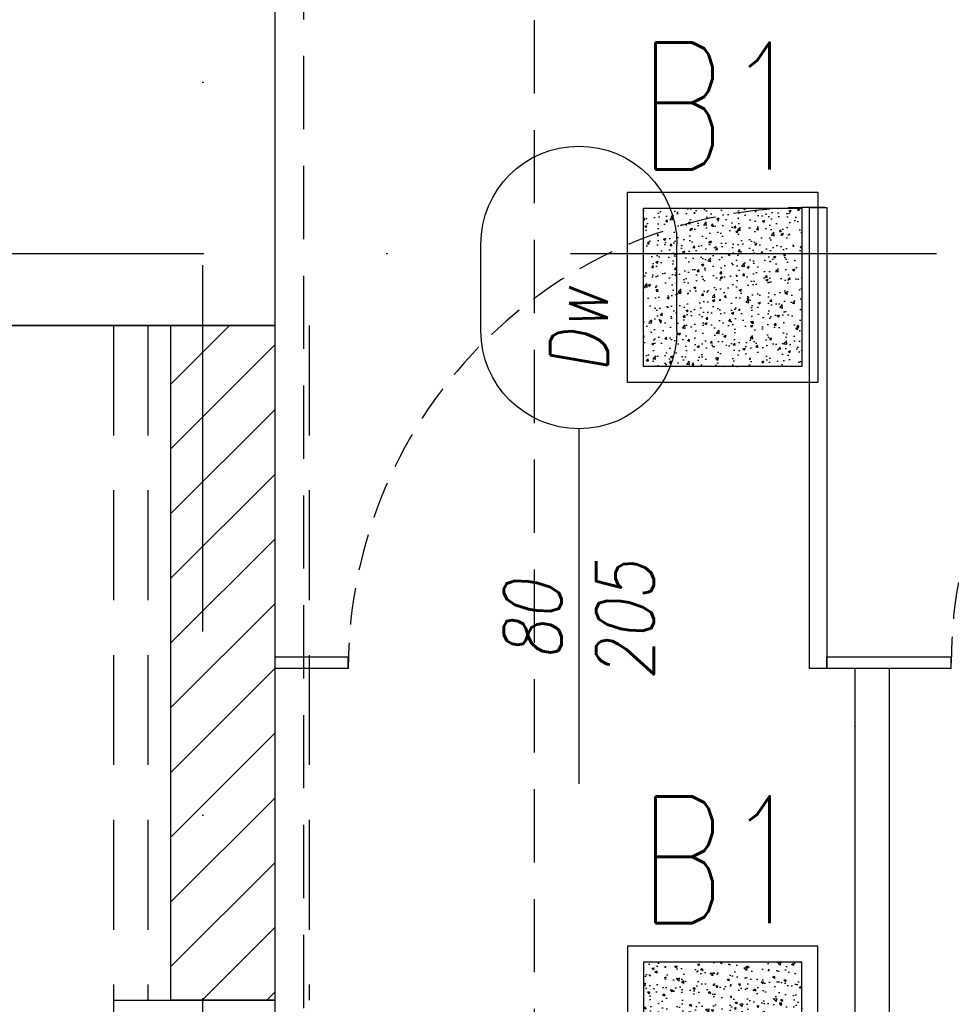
# Model space of a CAD drawing. Header units: millimetres. Extents: x 28600 to 181045, y -399112 to -163690.
# Tile 124 of 256: x 60780 to 60942, y -197631 to -197460. Entities that reach past the tile are written whole.
import ezdxf
from ezdxf.enums import TextEntityAlignment as Align

# ---------------------------------------------------------------- set-up
doc = ezdxf.new("R2010")
doc.units = ezdxf.units.MM
doc.linetypes.add('DASHDOT', pattern=[25.4, 12.7, -6.35, 0, -6.35])
doc.linetypes.add('HIDDEN', pattern=[9.525, 6.35, -3.175])
doc.layers.get('0').update_dxf_attribs({"color": 8})
for name, color, linetype in [('!! 0_ Istn-sciany', 8, 'Continuous'), ('!! 0_ Istn-widok', 8, 'Continuous'), ('!! 0_Istn-cienka', 8, 'Continuous'), ('!! 1_drzwi opis', 8, 'Continuous'), ('!! 1_drzwi-linia', 8, 'Continuous'), ('!! 1_hatch projektowane ściany', 8, 'Continuous'), ('!! 1_PROJ Sciany', 8, 'Continuous'), ('!! 1_zabudowa GK', 8, 'Continuous'), ('0-osie-liniA', 8, 'DASHDOT'), ('E1', 2, 'Continuous')]:
    doc.layers.add(name, color=color, linetype=linetype)
doc.styles.add('50', font='ROMANS.shx', dxfattribs={"width": 0.8, "height": 10})
doc.styles.add('ARCHETYP', font='romans.shx', dxfattribs={"height": 15})
doc.styles.add('ELE1', font='romans.shx', dxfattribs={"width": 0.8, "height": 18})

# ---------------------------------------------------------------- blocks, each defined once
blk = doc.blocks.new('drzwi 80-205')
blk.add_lwpolyline([(61128.31, -197571.09), (61128.31, -197491.09), (61131.31, -197491.09), (61131.31, -197571.09)], close=True)
blk.add_lwpolyline([(61088.31, -197551.09), (61088.31, -197591.09)])
at = {"linetype": 'HIDDEN'}
blk.add_arc((61128.31, -197571.09), 80, 88.0898, 180, dxfattribs=at)
blk = doc.blocks.new('1_ok-opis')
blk.add_line((0, 111.61), (0, 50))
for points in [[(-17, 128.61), (-17, 143.61)], [(17, 128.61), (17, 143.61)]]:
    blk.add_lwpolyline(points)
for centre, start, end in [((0, 143.61), 0, 180), ((0, 128.61), 180, 0)]:
    blk.add_arc(centre, 17, start, end)
at = {"style": 'ARCHETYP'}
for tag, height, rotation, p in [('NR', 12, 90, (0, 136.9)), ('NR', 12, 270, (0, 136.9)), ('SZEROKOŚĆ', 10, 90, (-8, 78.29)), ('SZEROKOŚĆ', 10, 270, (8, 78.29)), ('WYSOKOŚĆ', 10, 270, (-8, 78.29)), ('WYSOKOŚĆ', 10, 90, (8, 78.29))]:
    blk.add_attdef(tag, text='', height=height, rotation=rotation, dxfattribs=at).set_placement(p, align=Align.MIDDLE)
blk = doc.blocks.new('A$C33CB33F5')
at = {"layer": 'E1'}
h = blk.add_hatch(dxfattribs=at)
h.set_pattern_fill('AR-CONC', color=256)
h.set_pattern_definition([(50, (7522.688, -14898.817), (7.1726018, -0.6275213), [0.75, -8.25]), (355, (7522.688, -14898.817), (-1.3875133, 7.5219213), [0.6, -6.6]), (100.451444, (7523.286, -14898.869), (5.7850885, 6.8944), [0.637402, -7.011421]), (46.1842, (7522.688, -14896.817), (10.6724133, -1.655193), [1.125, -12.375]), (96.635635, (7523.578, -14896.955), (9.3466195, 9.741186), [0.9561034, -10.5171376]), (351.184164, (7522.688, -14896.817), (9.3466195, 9.741186), [0.9, -9.9]), (21, (7523.688, -14897.317), (5.9690705, -4.026189), [0.75, -8.25]), (326, (7523.688, -14897.317), (2.4331533, 7.2515005), [0.6, -6.6]), (71.451445, (7524.1856, -14897.6525), (8.4022238, 3.2253115), [0.637402, -7.011421]), (37.5, (7522.6882, -14898.817), (0.12159855, 3.32893854), [0, -6.52, 0, -6.7, 0, -6.625]), (7.5, (7522.688, -14898.817), (2.6306954, 3.9441171), [0, -3.82, 0, -6.37, 0, -2.525]), (327.5, (7520.4582, -14898.817), (5.33822436, -0.2255487), [0, -2.5, 0, -7.8, 0, -10.35]), (317.5, (7519.458, -14898.817), (5.8318617, 1.0010498), [0, -3.25, 0, -5.18, 0, -7.35])])
h.paths.add_polyline_path([(25, -25), (25, 25), (-25, 25), (-25, -25)])
for points in [[(-30, 30), (30, 30), (30, -30), (-30, -30)], [(-25, 25), (25, 25), (25, -25), (-25, -25)]]:
    blk.add_lwpolyline(points, close=True, dxfattribs=at)

msp = doc.modelspace()

# ---------------------------------------------------------------- hatches: boundary and pattern name
at = {"layer": '!! 1_hatch projektowane ściany'}
h = msp.add_hatch(dxfattribs=at)
h.set_pattern_fill('ANSI31', color=256, scale=2.5)
h.set_pattern_definition([(45, (0, -1.54), (-5.61266008, 5.61266008), [])])
h.paths.add_polyline_path([(60824.56735, -197513.12813), (60824.56735, -197630.12813), (60806.56735, -197630.12813), (60806.56735, -197513.12813)])

# ---------------------------------------------------------------- linework, layer by layer
at = {"layer": '!! 0_ Istn-sciany'}
for points in [[(60824.56735, -197399.12813), (60824.56735, -197513.12813)], [(60824.56735, -197399.12813), (60824.56735, -197513.12813)], [(60589.56735, -197513.12813), (60819.56735, -197513.12813)], [(60824.56735, -197513.12813), (60589.56735, -197513.12813)], [(60796.56735, -197630.12813), (60824.56735, -197630.12813)], [(60796.56735, -197630.12813), (60796.56735, -197645.12813)], [(60824.56735, -197630.12813), (60824.56735, -197667.12813)], [(60824.56735, -197630.12813), (60824.56735, -198096.12813)]]:
    msp.add_lwpolyline(points, dxfattribs=at)
at = {"layer": '!! 0_ Istn-widok', "linetype": 'HIDDEN', "ltscale": 3}
for points in [[(60824.56735, -197399.12813), (60824.56735, -197630.12813)], [(60796.56735, -197513.12813), (60796.56735, -197630.12813)], [(60802.56735, -197513.12813), (60802.56735, -197630.12813)], [(60830.56735, -197513.12813), (60830.56735, -197630.12813)]]:
    msp.add_lwpolyline(points, dxfattribs=at)
at = {"layer": '!! 0_Istn-cienka', "linetype": 'HIDDEN', "ltscale": 2}
for points in [[(60829.56735, -197371.12813), (60829.56735, -197941.12813)], [(60869.56735, -197441.12813), (60869.56735, -197971.12813)]]:
    msp.add_lwpolyline(points, dxfattribs=at)
at = {"layer": '!! 1_PROJ Sciany'}
msp.add_lwpolyline([(60824.56735, -197513.12813), (60824.56735, -197630.12813), (60806.56735, -197630.12813), (60806.56735, -197513.12813)], close=True, dxfattribs=at)
msp.add_point((60925.19051, -197582.62813), dxfattribs=at)
at = {"layer": '!! 1_zabudowa GK'}
for points in [[(60837.33723, -197570.62813), (60824.56735, -197570.62813)], [(60837.33723, -197572.62813), (60837.33723, -197570.62813)], [(60941.95648, -197570.62813), (60920.33723, -197570.62813)], [(60920.33723, -197572.62813), (60920.33723, -197570.62813)], [(60941.95648, -197572.62813), (60941.95648, -197570.62813)], [(60837.33723, -197572.62813), (60824.56735, -197572.62813)], [(60941.95648, -197572.62813), (60920.33723, -197572.62813)], [(60925.19051, -197572.62813), (60925.19051, -197722.62813)], [(60931.19051, -197572.62813), (60931.19051, -197722.62813)]]:
    msp.add_lwpolyline(points, dxfattribs=at)
at = {"layer": '0-osie-liniA', "ltscale": 5}
for points in [[(60812.06735, -199599.773), (60812.06735, -193580.95023)], [(57444.1616, -197500.62813), (62630.46575, -197500.62813)]]:
    msp.add_lwpolyline(points, dxfattribs=at)

# ---------------------------------------------------------------- block references
at = {"layer": '!! 1_drzwi opis'}
ref = msp.add_blockref('1_ok-opis', (60877.33723, -197642.62813), dxfattribs=dict(at, xscale=-1, rotation=359.9999963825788))
ref.add_attrib('WYSOKOŚĆ', '80', dxfattribs={"layer": '0', "height": 10, "rotation": 89.9999964, "style": '50', "oblique": 10, "width": 0.8}).set_placement((60869.33723, -197564.33728), align=Align.MIDDLE)
ref.add_attrib('SZEROKOŚĆ', '205', dxfattribs={"layer": '0', "height": 10, "rotation": 89.9999964, "style": '50', "oblique": 10, "width": 0.8}).set_placement((60885.33723, -197564.33728), align=Align.MIDDLE)
ref.add_attrib('NR', 'Dw', dxfattribs={"layer": '0', "height": 10, "rotation": 89.9999964, "style": '50', "oblique": 10, "width": 0.8}).set_placement((60877.33724, -197514.01689), align=Align.MIDDLE)
at = {"layer": '!! 1_drzwi-linia'}
for p in [(-106.35718, -0.53983), (-210.97643, -1.53983)]:
    msp.add_blockref('drzwi 80-205', p, dxfattribs=at)
at = {"layer": 'E1', "color": 4, "ltscale": 20, "xscale": 0.55, "yscale": 0.55, "zscale": 0.55}
msp.add_blockref('A$C33CB33F5', (60902.28472, -197506.50313), dxfattribs=at)
at = {"layer": 'E1', "color": 4, "ltscale": 20, "xscale": -0.55, "yscale": 0.55, "zscale": 0.55, "rotation": 180}
msp.add_blockref('A$C33CB33F5', (60902.28472, -197637.25313), dxfattribs=at)

# ---------------------------------------------------------------- texts
at = {"layer": 'E1', "style": 'ELE1', "width": 0.75}
for p in [(60902.28472, -197475.04375), (60902.28472, -197605.79375)]:
    msp.add_text('B1', height=22, dxfattribs=at).set_placement(p, align=Align.MIDDLE_CENTER)

doc.saveas('drawing.dxf')
